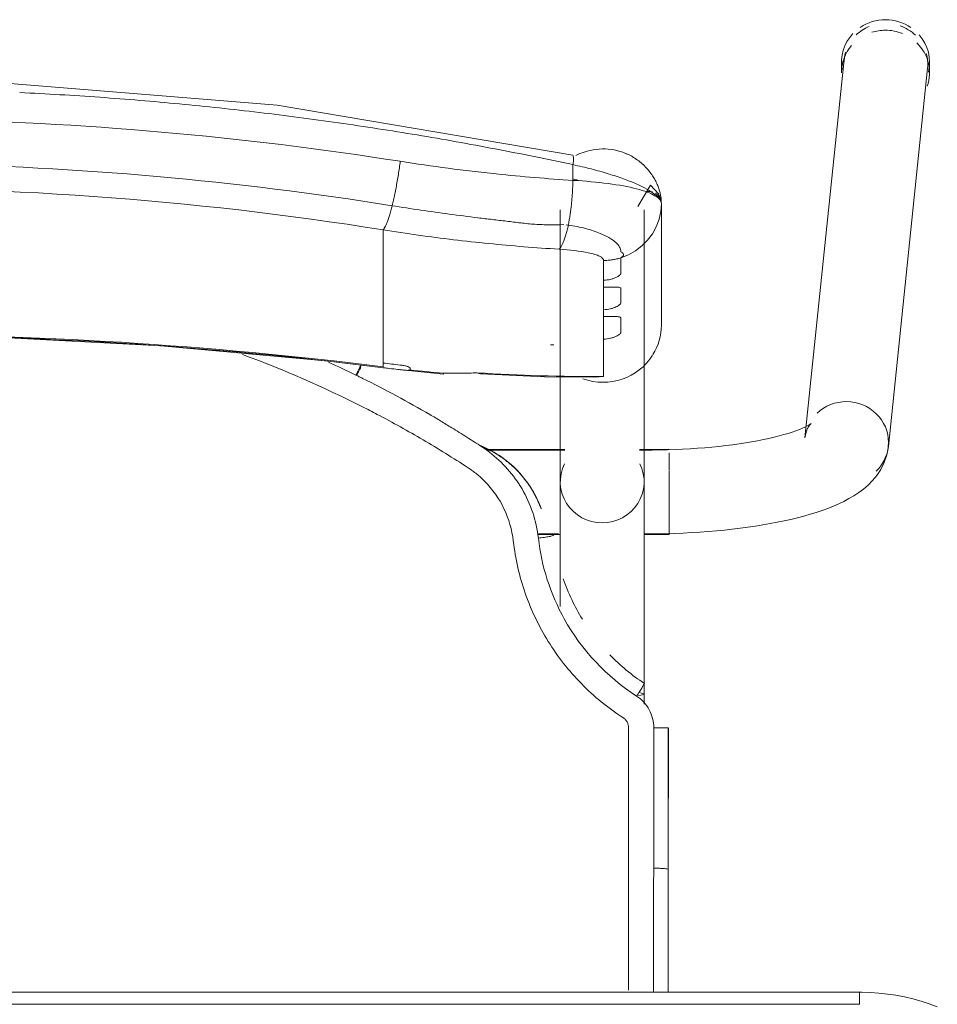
# Model space of a CAD drawing. Header units: metres. Extents: x 3 to 42.2, y -72.9 to -48.7.
# Tile 46 of 189: x 35.861 to 36.088, y -58.58 to -58.337. Entities that reach past the tile are written whole.
import ezdxf

# ---------------------------------------------------------------- set-up
doc = ezdxf.new("R2010")
doc.units = ezdxf.units.M
doc.layers.add('I-FURN', color=7, linetype='Continuous', lineweight=18)

# ---------------------------------------------------------------- blocks, each defined once
blk = doc.blocks.new('ConjuntoParaAlunoTamanho6 - CJA06_ConjuntoParaAlunoTamanho6-V53-1PAV')
at = {"layer": 'I-FURN', "color": 253, "true_color": 0xaaaaaa}
for p, q in [((0.24321, 0.29526), (0.23354, 0.20182)), ((0.24254, 0.29456), (0.24254, 0.29197)), ((0.2643, 0.29197), (0.2643, 0.29456)), ((0.25413, 0.19969), (0.2638, 0.29312)), ((0.17315, 0.25812), (0.17315, 0.19097)), ((0.19385, 0.19097), (0.19385, 0.25812)), ((0.1981, 0.22964), (0.1981, 0.25969)), ((0.19685, 0.25395), (0.19754, 0.2558)), ((0.12943, 0.2438), (0.12943, 0.25317)), ((0.17457, 0.25441), (0.17513, 0.25435)), ((0.1959, 0.25221), (0.19685, 0.25395)), ((0.19471, 0.25062), (0.1959, 0.25221)), ((0.12943, 0.24214), (0.12943, 0.2438)), ((0.12943, 0.24214), (0.12943, 0.23653)), ((0.18386, 0.23904), (0.18386, 0.24073)), ((0.12943, 0.23653), (0.12943, 0.23486)), ((0.12943, 0.23486), (0.12943, 0.22925)), ((0.18386, 0.23176), (0.18386, 0.23345)), ((0.12943, 0.22759), (0.12943, 0.22925)), ((0.12943, 0.22759), (0.12943, 0.22197)), ((0.18386, 0.21701), (0.18386, 0.22617)), ((0.12943, 0.22031), (0.12943, 0.22197)), ((0.12946, 0.21915), (0.14434, 0.21757)), ((0.17944, 0.21689), (0.18173, 0.21678)), ((0.17429, 0.19894), (0.15474, 0.19894)), ((0.17429, 0.19879), (0.15494, 0.19879)), ((0.2, 0.19894), (0.19271, 0.19894)), ((0.19385, 0.19879), (0.19271, 0.19879)), ((0.19385, 0.19845), (0.19385, 0.19879)), ((0.19385, 0.19764), (0.19385, 0.19845)), ((0.2, 0.1938), (0.2, 0.19814)), ((0.19385, 0.1916), (0.19385, 0.19367)), ((0.2, 0.18573), (0.2, 0.19364)), ((0.19385, 0.18582), (0.19385, 0.18688)), ((0.19385, 0.18371), (0.19385, 0.18582)), ((0.2, 0.17794), (0.2, 0.1856)), ((0.16757, 0.17809), (0.17268, 0.17809)), ((0.1676, 0.17794), (0.17323, 0.17794)), ((0.19377, 0.17794), (0.2, 0.17794)), ((0.19385, 0.17809), (0.19385, 0.17951)), ((0.19385, 0.13604), (0.19385, 0.13857)), ((0.19983, 0.13021), (0.19982, 0.0953)), ((0.19982, 0.06497), (0.19982, 0.0953)), ((0.247, 0.06497), (-0.247, 0.06497)), ((0.247, 0.06497), (-0.247, 0.06497)), ((0.247, 0.06497), (0.247, 0.06197))]:
    blk.add_line(p, q, dxfattribs=at)
at = {"layer": 'I-FURN', "color": 253, "true_color": 0xaaaaaa, "flags": 128}
for points in [[(0.17623, 0.27161), (0.10331, 0.28398), (0.03018, 0.28985), (0.0001, 0.2904)], [(0.17627, 0.2654), (0.17627, 0.26637), (0.17627, 0.26734), (0.17627, 0.26831), (0.17627, 0.26928)], [(0.1981, 0.25971), (0.19792, 0.26092), (0.19739, 0.26208), (0.1954, 0.2642), (0.19227, 0.25896)], [(0.19754, 0.2558), (0.19796, 0.25773), (0.1981, 0.25969)], [(0.1981, 0.25971), (0.1981, 0.2522), (0.1981, 0.24468)], [(0.1981, 0.22964), (0.1981, 0.23715), (0.1981, 0.24467), (0.1981, 0.25218), (0.1981, 0.25969)], [(0.19172, 0.24799), (0.19331, 0.2492), (0.19471, 0.25062)], [(0.1881, 0.24628), (0.18997, 0.24701), (0.19172, 0.24799)], [(0.18386, 0.24073), (0.18386, 0.24195), (0.18386, 0.24317), (0.18386, 0.24439), (0.18386, 0.24561)], [(0.1881, 0.24628), (0.1881, 0.24532), (0.1881, 0.24435), (0.1881, 0.24339), (0.1881, 0.24243)], [(0.18386, 0.23345), (0.18386, 0.23485), (0.18386, 0.23624), (0.18386, 0.23764), (0.18386, 0.23904)], [(0.1881, 0.23868), (0.1881, 0.2378), (0.1881, 0.23692), (0.1881, 0.23603), (0.1881, 0.23515)], [(0.18386, 0.22617), (0.18386, 0.22757), (0.18386, 0.22897), (0.18386, 0.23036), (0.18386, 0.23176)], [(0.1881, 0.23141), (0.1881, 0.23052), (0.1881, 0.22964), (0.1881, 0.22876), (0.1881, 0.22787)], [(-0.12926, 0.21915), (-0.08865, 0.22342), (-0.0479, 0.2261), (-0.00707, 0.22717), (0.03376, 0.22666), (0.07455, 0.22454), (0.11521, 0.22083), (0.12946, 0.21915)], [(0.12943, 0.21937), (0.12943, 0.21961), (0.12943, 0.21984), (0.12943, 0.22007), (0.12943, 0.22031)], [(0.1361, 0.21901), (0.1361, 0.21893), (0.1361, 0.21886), (0.1361, 0.21878), (0.1361, 0.2187)], [(0.15351, 0.21761), (0.16928, 0.2169), (0.18131, 0.21677)], [(0.18173, 0.21678), (0.18279, 0.21686), (0.18386, 0.21701)], [(0.23507, 0.20536), (0.23501, 0.20531), (0.23482, 0.20518), (0.23451, 0.20499), (0.23408, 0.20476), (0.23355, 0.20449), (0.23291, 0.2042), (0.23217, 0.20389), (0.23133, 0.20358), (0.23041, 0.20326), (0.22941, 0.20294), (0.22832, 0.20262), (0.22717, 0.2023), (0.22594, 0.20199), (0.22464, 0.20169), (0.22328, 0.2014), (0.22186, 0.20112), (0.22039, 0.20086), (0.21886, 0.2006), (0.21729, 0.20036), (0.21567, 0.20014), (0.214, 0.19993), (0.2123, 0.19973), (0.21057, 0.19956), (0.2088, 0.1994), (0.207, 0.19926), (0.20518, 0.19913), (0.20334, 0.19903), (0.20148, 0.19894), (0.19961, 0.19888), (0.19772, 0.19883), (0.19583, 0.1988), (0.19394, 0.19879), (0.19385, 0.19879)], [(0.23354, 0.20182), (0.23373, 0.20287), (0.23403, 0.20376), (0.23437, 0.20445), (0.23469, 0.20492), (0.23492, 0.20521), (0.23505, 0.20534), (0.23507, 0.20536)], [(0.25413, 0.19969), (0.25375, 0.19762), (0.25311, 0.19572), (0.25226, 0.19403), (0.25129, 0.19256), (0.25023, 0.19128), (0.24913, 0.19017), (0.24799, 0.18919), (0.24683, 0.18832), (0.24563, 0.18753), (0.24441, 0.18681), (0.24316, 0.18615), (0.24188, 0.18553), (0.24055, 0.18496), (0.23919, 0.18441), (0.23778, 0.1839), (0.23633, 0.18341), (0.23483, 0.18295), (0.2333, 0.18251), (0.23171, 0.1821), (0.23008, 0.1817), (0.22841, 0.18133), (0.2267, 0.18098), (0.22495, 0.18064), (0.22315, 0.18033), (0.22132, 0.18004), (0.21946, 0.17976), (0.21756, 0.17951), (0.21562, 0.17928), (0.21366, 0.17906), (0.21168, 0.17887), (0.20967, 0.1787), (0.20763, 0.17855), (0.20558, 0.17842), (0.20352, 0.17831), (0.20144, 0.17823), (0.19935, 0.17816), (0.19725, 0.17811), (0.19515, 0.17809), (0.19385, 0.17809)], [(0.17315, 0.16015), (0.17315, 0.162), (0.17315, 0.16382), (0.17315, 0.1656), (0.17315, 0.16735), (0.17315, 0.16905), (0.17315, 0.17071), (0.17315, 0.17233), (0.17315, 0.1739), (0.17315, 0.17541), (0.17315, 0.17687), (0.17315, 0.17828), (0.17315, 0.17963), (0.17315, 0.18092), (0.17315, 0.18215), (0.17315, 0.18331), (0.17315, 0.18441), (0.17315, 0.18544), (0.17315, 0.1864), (0.17315, 0.18729), (0.17315, 0.1881), (0.17315, 0.18885), (0.17315, 0.18951), (0.17315, 0.19011), (0.17315, 0.19062), (0.17315, 0.19097)], [(0.19385, 0.19097), (0.19385, 0.19051), (0.19385, 0.18998), (0.19385, 0.18937), (0.19385, 0.18869), (0.19385, 0.18793), (0.19385, 0.1871), (0.19385, 0.18619), (0.19385, 0.18522), (0.19385, 0.18417), (0.19385, 0.18306), (0.19385, 0.18188), (0.19385, 0.18064), (0.19385, 0.17934), (0.19385, 0.17798), (0.19385, 0.17656), (0.19385, 0.17508), (0.19385, 0.17355), (0.19385, 0.17198), (0.19385, 0.17035), (0.19385, 0.16868), (0.19385, 0.16696), (0.19385, 0.16521), (0.19385, 0.16342), (0.19385, 0.16159), (0.19385, 0.15974), (0.19385, 0.15785), (0.19385, 0.15594), (0.19385, 0.15401), (0.19385, 0.15206), (0.19385, 0.15009), (0.19385, 0.14811), (0.19385, 0.14612), (0.19385, 0.14413), (0.19385, 0.14213), (0.19385, 0.14013), (0.19385, 0.13857)], [(0.16841, 0.18432), (0.16841, 0.18434), (0.16841, 0.18435), (0.16841, 0.18437), (0.16841, 0.18438)], [(0.19623, 0.13025), (0.19623, 0.12639), (0.19623, 0.12254), (0.19623, 0.11868), (0.19623, 0.11483), (0.19623, 0.11097), (0.19623, 0.10712), (0.19623, 0.10327), (0.19623, 0.09941), (0.19623, 0.09556)], [(0.2662, 0.06136), (0.26421, 0.06209), (0.2622, 0.06274), (0.26015, 0.06331), (0.25809, 0.06379), (0.25601, 0.0642), (0.25391, 0.06451), (0.25181, 0.06475), (0.24969, 0.0649), (0.24757, 0.06496), (0.247, 0.06497)], [(0.247, 0.06197), (0.1235, 0.06197), (0, 0.06197), (-0.1235, 0.06197), (-0.247, 0.06197)], [(-0.247, 0.06197), (-0.1235, 0.06197), (0, 0.06197), (0.1235, 0.06197), (0.247, 0.06197)]]:
    blk.add_lwpolyline(points, dxfattribs=at)
at = {"layer": 'I-FURN', "color": 253, "true_color": 0xaaaaaa}
for centre, major_axis, ratio, start_param, end_param in [((0.25342, 0.29456), (0.01088, 0), 0.965926, 1.570796, 2.182166), ((0.25342, 0.29456), (-0.01088, 0), 0.965926, 4.098128, 4.712389), ((0.25342, 0.29456), (0.01088, 0), 0.965926, 2.404321, 3.312013), ((0.25351, 0.29419), (-0.01029, 0.00107), 0.967158, 5.223081, 5.597593), ((0.25342, 0.29197), (0.01088, 0), 0.965926, 1.581694, 1.883969), ((0.25342, 0.29197), (0.01088, 0), 0.965926, 1.176355, 1.570796), ((0.25351, 0.29419), (-0.01029, 0.00107), 0.967158, 4.026797, 4.46746), ((0.25342, 0.29197), (0.01088, 0), 0.965926, 5.959867, 7.062609), ((0.25342, 0.29456), (0.01088, 0), 0.965926, 6.052088, 6.985956), ((0.25342, 0.29197), (0.01088, 0), 0.965926, 2.446266, 3.141593), ((0.25351, 0.29419), (-0.01029, 0.00107), 0.967158, 6.102343, 6.382991), ((0.25351, 0.29419), (-0.01029, 0.00107), 0.967158, 3.141593, 3.502975), ((0.0001, -0.77159), (1.0211, 0), 0.978148, 1.443771, 1.697822), ((0.0001, -0.77117), (1.0209, 0), 0.978148, 1.443771, 1.697822), ((0.1837, 0.22964), (0.0144, 0), 0.978148, 5.740884, 6.283185), ((0.17947, 0.60128), (0.385, 0), 0.978148, 4.689765, 4.691852), ((0.1837, 0.22964), (0.0144, 0), 0.978148, 4.362105, 5.730202), ((0.17947, 0.60356), (0.395, 0), 0.978148, 4.585364, 4.595996), ((0.17947, 0.60221), (0.3948, 0), 0.978148, 4.585364, 4.595936), ((0.17947, 0.60263), (0.395, 0), 0.978148, 4.602237, 4.623287), ((0.14521, 0.22754), (0.00087, 0.00996), 0.018501, 2.93296, 3.325659), ((0.17947, 0.60336), (0.395, 0), 0.978148, 4.644485, 4.723499), ((0.24383, 0.20075), (-0.01029, 0.00107), 0.967158, 4.812195, 5.597593), ((0.24383, 0.20075), (-0.01029, 0.00107), 0.967158, 3.241398, 4.812195), ((0.24383, 0.20075), (-0.01029, 0.00107), 0.967158, 2.456, 3.241398), ((0.1835, 0.19097), (0.01035, 0), 0.978148, 2.686587, 4.712389), ((0.1835, 0.19097), (0.01035, 0), 0.978148, 4.712389, 6.738191), ((0.1835, 0.13857), (0.01035, 0), 0.069756, 5.759587, 6.776353)]:
    blk.add_ellipse(centre, major_axis=major_axis, ratio=ratio, start_param=start_param, end_param=end_param, dxfattribs=at)
for points in [[(0.0595, 0.28591), (0.05292, 0.28638), (0.04633, 0.28677), (0.03973, 0.28708)], [(0.07921, 0.28427), (0.07265, 0.28489), (0.06608, 0.28544), (0.0595, 0.28591)], [(0.09885, 0.28217), (0.09232, 0.28294), (0.08577, 0.28365), (0.07921, 0.28427)], [(0.11839, 0.27961), (0.11189, 0.28054), (0.10538, 0.28139), (0.09885, 0.28217)], [(0.13782, 0.27661), (0.13136, 0.27768), (0.12489, 0.27868), (0.11839, 0.27961)], [(0.15712, 0.27316), (0.15071, 0.27438), (0.14427, 0.27553), (0.13782, 0.27661)], [(0.17627, 0.26928), (0.16991, 0.27065), (0.16353, 0.27194), (0.15712, 0.27316)], [(0.13164, 0.25914), (0.13175, 0.25959), (0.13198, 0.26053), (0.13231, 0.26203), (0.13262, 0.26359), (0.13292, 0.2652), (0.1332, 0.26684), (0.13344, 0.26848), (0.13359, 0.26956), (0.13366, 0.2701)], [(0.17627, 0.26928), (0.17633, 0.26966), (0.17642, 0.27037), (0.17644, 0.2712), (0.17636, 0.27149), (0.1763, 0.27156)], [(0.17513, 0.25435), (0.1752, 0.25471), (0.17534, 0.25544), (0.17553, 0.25659), (0.17571, 0.25778), (0.17586, 0.25902), (0.17599, 0.26028), (0.1761, 0.26156), (0.17618, 0.26285), (0.17624, 0.26413), (0.17626, 0.26498), (0.17627, 0.2654)], [(0.1981, 0.25969), (0.1981, 0.26035), (0.19703, 0.26165), (0.19239, 0.26338), (0.18523, 0.2647), (0.17934, 0.26523), (0.17627, 0.2654)], [(0.17811, 0.26528), (0.17751, 0.26545), (0.1769, 0.26561), (0.17629, 0.26577)], [(0.12943, 0.25317), (0.12952, 0.25327), (0.1297, 0.25353), (0.13, 0.25409), (0.13031, 0.25481), (0.13064, 0.25568), (0.13097, 0.2567), (0.1313, 0.25786), (0.13153, 0.2587), (0.13164, 0.25914)], [(0.17285, 0.2484), (0.17297, 0.2485), (0.1732, 0.24877), (0.17355, 0.24934), (0.17389, 0.25006), (0.17423, 0.25093), (0.17455, 0.25195), (0.17485, 0.25308), (0.17504, 0.25392), (0.17513, 0.25435)], [(0.18386, 0.24561), (0.18422, 0.24561), (0.18494, 0.24565), (0.18601, 0.24578), (0.18707, 0.24599), (0.18776, 0.24617), (0.1881, 0.24628)], [(0.12434, 0.2095), (0.11467, 0.2144), (0.10481, 0.21869), (0.09473, 0.2224)], [(0.11594, 0.2205), (0.11821, 0.21947), (0.12046, 0.21841), (0.1227, 0.21732)], [(0.1227, 0.21732), (0.12291, 0.21776), (0.12336, 0.21866), (0.12377, 0.21945), (0.12395, 0.2198)], [(0.12395, 0.21936), (0.12377, 0.21898), (0.12356, 0.21856), (0.12335, 0.21813)], [(0.1336, 0.21981), (0.13377, 0.21979), (0.1341, 0.21974), (0.13456, 0.21967), (0.13499, 0.21957), (0.13538, 0.21946), (0.13569, 0.21935), (0.13593, 0.21923), (0.13606, 0.21912), (0.1361, 0.21905), (0.1361, 0.21901)], [(0.12436, 0.21651), (0.12408, 0.21665), (0.12353, 0.21692), (0.12297, 0.21719), (0.1227, 0.21732)], [(0.12334, 0.21813), (0.12319, 0.21783), (0.12304, 0.21753), (0.12289, 0.21723)], [(0.14098, 0.20758), (0.13826, 0.20916), (0.13276, 0.21224), (0.12717, 0.21512), (0.12436, 0.21651)], [(0.1361, 0.2187), (0.1361, 0.21868), (0.13609, 0.21865), (0.13607, 0.21862), (0.13605, 0.2186)], [(0.14432, 0.21779), (0.14576, 0.21776), (0.1486, 0.21775), (0.15133, 0.21782), (0.15267, 0.21788)], [(0.15267, 0.21788), (0.1532, 0.21758), (0.15369, 0.21752), (0.15417, 0.21772)], [(0.12798, 0.20762), (0.12738, 0.20794), (0.12617, 0.20857), (0.12495, 0.20919), (0.12434, 0.2095)], [(0.1504, 0.19445), (0.14673, 0.19684), (0.13935, 0.20142), (0.13181, 0.20561), (0.12798, 0.20762)], [(0.14635, 0.20432), (0.14546, 0.20487), (0.14368, 0.20597), (0.14188, 0.20704), (0.14098, 0.20758)], [(0.15378, 0.19963), (0.15256, 0.20043), (0.1501, 0.202), (0.14762, 0.20355), (0.14638, 0.20431)], [(0.15863, 0.1971), (0.15703, 0.19822), (0.15531, 0.19916), (0.1535, 0.1999)], [(0.15374, 0.19972), (0.15472, 0.19931), (0.15575, 0.19881), (0.1568, 0.1982)], [(0.1625, 0.1911), (0.16134, 0.1928), (0.15869, 0.19594), (0.1555, 0.19851), (0.15378, 0.19963)], [(0.15448, 0.19112), (0.15386, 0.19174), (0.15256, 0.19292), (0.15114, 0.19396), (0.1504, 0.19445)], [(0.16156, 0.17636), (0.16124, 0.17915), (0.15968, 0.18454), (0.15645, 0.18912), (0.15448, 0.19112)], [(0.16371, 0.18924), (0.16352, 0.18955), (0.16313, 0.19018), (0.16271, 0.1908), (0.1625, 0.1911)], [(0.16501, 0.19076), (0.16537, 0.19026), (0.16604, 0.18925), (0.16695, 0.18767), (0.16775, 0.18603), (0.1682, 0.1849), (0.16841, 0.18432)], [(0.16774, 0.17706), (0.1675, 0.1792), (0.16656, 0.18343), (0.16479, 0.18738), (0.16371, 0.18924)], [(0.17146, 0.1778), (0.17147, 0.17776), (0.17128, 0.17766), (0.17046, 0.17746), (0.16921, 0.17725), (0.16823, 0.17712), (0.16774, 0.17706)], [(0.1786, 0.15703), (0.17667, 0.16018), (0.1751, 0.16355), (0.1739, 0.16704)], [(0.19391, 0.14119), (0.19084, 0.14321), (0.18795, 0.1456), (0.18537, 0.14827)], [(0.19199, 0.13805), (0.19225, 0.13846), (0.19278, 0.13928), (0.19344, 0.14033), (0.19385, 0.14103), (0.19393, 0.14119), (0.19391, 0.14119)], [(0.19623, 0.13025), (0.19622, 0.13104), (0.19604, 0.13255), (0.19519, 0.13473), (0.19383, 0.13663), (0.19265, 0.13762), (0.19199, 0.13805)], [(0.19, 0.13025), (0.19, 0.1305), (0.18994, 0.13099), (0.18966, 0.1317), (0.18922, 0.13231), (0.18884, 0.13263), (0.18863, 0.13277)], [(0.19, 0.09555), (0.19, 0.09868), (0.19, 0.10482), (0.19, 0.11314), (0.19, 0.12173), (0.19, 0.1274), (0.19, 0.13025)], [(0.19982, 0.1302), (0.19984, 0.13021), (0.19969, 0.13022), (0.19891, 0.13024), (0.1977, 0.13025), (0.19672, 0.13025), (0.19623, 0.13025)], [(0.19982, 0.1302), (0.19982, 0.12729), (0.19982, 0.12438), (0.19982, 0.12147)], [(0.19982, 0.09529), (0.19982, 0.1011), (0.19982, 0.11273), (0.19982, 0.12438), (0.19982, 0.1302)], [(0.19982, 0.11273), (0.19982, 0.10691), (0.19982, 0.1011), (0.19982, 0.09528)], [(0.19623, 0.09556), (0.19662, 0.09556), (0.19701, 0.09556), (0.19738, 0.09555)], [(0.19738, 0.09555), (0.19775, 0.09554), (0.1981, 0.09553), (0.19841, 0.09551)], [(0.19982, 0.0953), (0.19982, 0.0953), (0.19982, 0.09529), (0.19982, 0.09529)], [(0.19982, 0.06497), (0.19982, 0.07507), (0.19982, 0.08518), (0.19982, 0.09529)], [(0.19982, 0.07534), (0.19982, 0.07188), (0.19982, 0.06842), (0.19982, 0.06497)]]:
    blk.add_open_spline(points, degree=3, dxfattribs=at)
for points, knots in [([(-0.13346, 0.2701), (-0.0847, 0.2778), (0.00519, 0.28415), (0.09466, 0.27626), (0.13366, 0.2701)], [-1, -1, -1, -1, -0.444444, 0, 0, 0, 0]), ([(0.17699, 0.27153), (0.17765, 0.27187), (0.17927, 0.27255), (0.18196, 0.27315), (0.18496, 0.2732), (0.18741, 0.27274), (0.18905, 0.27216), (0.18996, 0.27176), (0.19062, 0.27143), (0.19127, 0.27106), (0.19212, 0.27051), (0.19313, 0.26973), (0.19423, 0.2687), (0.19516, 0.26763), (0.19594, 0.26656), (0.1966, 0.26547), (0.19712, 0.26439), (0.19752, 0.26334), (0.1978, 0.26234), (0.19804, 0.26108), (0.1981, 0.26023), (0.1981, 0.25971)], [0.3275759, 0.3275759, 0.3275759, 0.3275759, 0.375, 0.4375, 0.5, 0.5625, 0.59375, 0.609375, 0.625, 0.640625, 0.65625, 0.6875, 0.71875, 0.75, 0.78125, 0.8125, 0.84375, 0.875, 0.90625, 0.9375, 1, 1, 1, 1]), ([(-0.13144, 0.25914), (-0.08343, 0.26683), (0.00512, 0.27318), (0.09323, 0.26529), (0.13164, 0.25914)], [-1, -1, -1, -1, -0.444444, 0, 0, 0, 0]), ([(0.13366, 0.2701), (0.14155, 0.26885), (0.15578, 0.26699), (0.16997, 0.2658), (0.17627, 0.2654)], [-1, -1, -1, -1, -0.444444, 0, 0, 0, 0]), ([(0.17627, 0.26928), (0.1778, 0.26895), (0.18084, 0.26823), (0.1851, 0.26704), (0.18885, 0.26578), (0.19302, 0.26411), (0.19708, 0.26187), (0.1981, 0.26034), (0.1981, 0.25971)], [0, 0, 0, 0, 0.125, 0.25, 0.375, 0.5, 0.75, 1, 1, 1, 1]), ([(0.12943, 0.25317), (0.08224, 0.26075), (-0.00484, 0.26702), (-0.09148, 0.25924), (-0.12923, 0.25317)], [-1, -1, -1, -1, -0.444444, 0, 0, 0, 0]), ([(0.19589, 0.26257), (0.19565, 0.26263), (0.19517, 0.26271), (0.1947, 0.26267), (0.19448, 0.26263)], [0.3140409, 0.3140409, 0.3140409, 0.3140409, 0.375, 0.4333514, 0.4333514, 0.4333514, 0.4333514]), ([(0.1981, 0.25971), (0.1981, 0.26024), (0.19787, 0.26101), (0.19723, 0.26183), (0.19682, 0.26214), (0.1966, 0.26226)], [0, 0, 0, 0, 0.125, 0.1875, 0.25, 0.25, 0.25, 0.25]), ([(0.13164, 0.25914), (0.13399, 0.25877), (0.13871, 0.25805), (0.14577, 0.25706), (0.15166, 0.25629), (0.15577, 0.2558), (0.15812, 0.25552), (0.15988, 0.25532), (0.16163, 0.25511), (0.16339, 0.25489), (0.16514, 0.25469), (0.16691, 0.25455), (0.16868, 0.25447), (0.17104, 0.2544), (0.17282, 0.25442), (0.17401, 0.25447)], [0, 0, 0, 0, 0.166667, 0.333333, 0.5, 0.583333, 0.625, 0.666667, 0.708333, 0.75, 0.791667, 0.833333, 0.875, 0.916667, 1, 1, 1, 1]), ([(0.12943, 0.25317), (0.13522, 0.25225), (0.14681, 0.25064), (0.16129, 0.24919), (0.16997, 0.24858), (0.17285, 0.2484)], [0, 0, 0, 0, 0.4, 0.8, 1, 1, 1, 1]), ([(0.17513, 0.25435), (0.17661, 0.25414), (0.17948, 0.25358), (0.18284, 0.25246), (0.1849, 0.25145), (0.18608, 0.25069), (0.18754, 0.24953), (0.18812, 0.24854), (0.1881, 0.24778)], [0, 0, 0, 0, 0.2, 0.4, 0.55, 0.625, 0.7, 1, 1, 1, 1]), ([(0.17285, 0.2484), (0.17555, 0.24823), (0.17966, 0.24775), (0.18317, 0.24668), (0.18386, 0.24597), (0.18386, 0.24561)], [0, 0, 0, 0, 0.444444, 0.722222, 1, 1, 1, 1]), ([(0.1881, 0.24778), (0.18821, 0.24772), (0.18836, 0.24763), (0.18849, 0.24751), (0.18856, 0.24744), (0.1886, 0.24738), (0.18864, 0.24733), (0.1887, 0.24726), (0.18876, 0.24718), (0.1888, 0.24708), (0.18879, 0.247), (0.18877, 0.24693), (0.18873, 0.24686), (0.18866, 0.24676), (0.1885, 0.24657), (0.18828, 0.2464), (0.1881, 0.24628)], [0, 0, 0, 0, 0.166667, 0.25, 0.291667, 0.333333, 0.375, 0.416667, 0.5, 0.583333, 0.625, 0.666667, 0.708333, 0.75, 0.833333, 1, 1, 1, 1]), ([(0.1881, 0.24243), (0.1881, 0.24236), (0.18804, 0.24222), (0.18782, 0.24198), (0.18743, 0.2417), (0.18691, 0.24142), (0.18629, 0.24117), (0.18532, 0.24088), (0.18448, 0.24075), (0.18386, 0.24073)], [0, 0, 0, 0, 0.125, 0.25, 0.375, 0.5, 0.625, 0.75, 1, 1, 1, 1]), ([(0.18386, 0.23904), (0.18448, 0.23902), (0.18532, 0.23903), (0.18629, 0.23904), (0.18691, 0.23904), (0.18743, 0.23902), (0.18782, 0.23896), (0.18804, 0.23885), (0.1881, 0.23875), (0.1881, 0.23868)], [0, 0, 0, 0, 0.25, 0.375, 0.5, 0.625, 0.75, 0.875, 1, 1, 1, 1]), ([(0.1881, 0.23515), (0.1881, 0.23508), (0.18804, 0.23494), (0.18782, 0.2347), (0.18743, 0.23442), (0.18691, 0.23414), (0.18629, 0.23389), (0.18532, 0.2336), (0.18448, 0.23348), (0.18386, 0.23345)], [0, 0, 0, 0, 0.125, 0.25, 0.375, 0.5, 0.625, 0.75, 1, 1, 1, 1]), ([(0.18386, 0.23176), (0.18448, 0.23175), (0.18532, 0.23175), (0.18629, 0.23176), (0.18691, 0.23176), (0.18743, 0.23174), (0.18782, 0.23168), (0.18804, 0.23158), (0.1881, 0.23147), (0.1881, 0.23141)], [0, 0, 0, 0, 0.25, 0.375, 0.5, 0.625, 0.75, 0.875, 1, 1, 1, 1]), ([(0.1881, 0.22787), (0.1881, 0.22781), (0.18804, 0.22767), (0.18782, 0.22742), (0.18743, 0.22714), (0.18691, 0.22687), (0.18629, 0.22661), (0.18532, 0.22633), (0.18448, 0.2262), (0.18386, 0.22617)], [0, 0, 0, 0, 0.125, 0.25, 0.375, 0.5, 0.625, 0.75, 1, 1, 1, 1]), ([(0.13605, 0.2186), (0.13602, 0.21857), (0.13593, 0.21853), (0.13575, 0.2185), (0.13549, 0.21849), (0.13508, 0.2185), (0.13445, 0.21856), (0.1339, 0.21862), (0.1336, 0.21866)], [0, 0, 0, 0, 0.125, 0.25, 0.375, 0.5, 0.75, 1, 1, 1, 1]), ([(0.15683, 0.19818), (0.15764, 0.19771), (0.15919, 0.19669), (0.16207, 0.19434), (0.16393, 0.19226), (0.16501, 0.19076)], [0, 0, 0, 0, 0.25, 0.5, 1, 1, 1, 1]), ([(0.16841, 0.18438), (0.16796, 0.18563), (0.16686, 0.18807), (0.16383, 0.19273), (0.16081, 0.19558), (0.15863, 0.1971)], [0, 0, 0, 0, 0.25, 0.5, 1, 1, 1, 1]), ([(0.18863, 0.13277), (0.18486, 0.13521), (0.17974, 0.13937), (0.17389, 0.14605), (0.17007, 0.15149), (0.1669, 0.15732), (0.16353, 0.16552), (0.16208, 0.17192), (0.16156, 0.17636)], [0, 0, 0, 0, 0.25, 0.375, 0.5, 0.625, 0.75, 1, 1, 1, 1]), ([(0.16774, 0.17706), (0.16854, 0.1701), (0.17345, 0.15474), (0.18461, 0.14281), (0.19199, 0.13805)], [0, 0, 0, 0, 0.444444, 1, 1, 1, 1]), ([(0.19, 0.06548), (0.19, 0.06617), (0.19, 0.06811), (0.19, 0.07088), (0.19, 0.07365), (0.19, 0.07618), (0.19, 0.07838), (0.19, 0.0801), (0.19, 0.08153), (0.19, 0.08284), (0.19, 0.08398), (0.19, 0.08486), (0.19, 0.08558), (0.19, 0.08626), (0.19, 0.0868), (0.19, 0.08716), (0.19, 0.08749), (0.19, 0.08795), (0.19, 0.08848), (0.19, 0.089), (0.19, 0.08963), (0.19, 0.09074), (0.19, 0.09261), (0.19, 0.0945), (0.19, 0.09555)], [0.4659091, 0.4659091, 0.4659091, 0.4659091, 0.4772727, 0.5, 0.5227273, 0.5454545, 0.5681818, 0.5909091, 0.6136364, 0.6363636, 0.6590909, 0.6818182, 0.7045455, 0.7272727, 0.75, 0.7727273, 0.7954545, 0.8181818, 0.8409091, 0.8636364, 0.8863636, 0.9090909, 0.9545455, 1, 1, 1, 1]), ([(0.19618, 0.06498), (0.19616, 0.06721), (0.1961, 0.07741), (0.19616, 0.08755), (0.19623, 0.09556)], [0.8400419, 0.8400419, 0.8400419, 0.8400419, 0.875, 1, 1, 1, 1]), ([(0.19841, 0.09551), (0.19872, 0.09549), (0.19926, 0.09545), (0.19973, 0.09538), (0.19982, 0.09532), (0.19982, 0.0953)], [0.4, 0.4, 0.4, 0.4, 0.6, 0.8, 0.9699288, 0.9699288, 0.9699288, 0.9699288])]:
    blk.add_open_spline(points, degree=3, knots=knots, dxfattribs=at)
blk = doc.blocks.new('4 GRE - ESCOLA DE CINEMA E AUDIOVISUAL CINE REX R07_rvt-1-1PAV')
at = {"layer": 'I-FURN', "color": 253, "lineweight": 18, "true_color": 0xaaaaaa}
blk.add_blockref('ConjuntoParaAlunoTamanho6 - CJA06_ConjuntoParaAlunoTamanho6-V53-1PAV', (35.82168, -58.64244), dxfattribs=at)

msp = doc.modelspace()

# ---------------------------------------------------------------- block references
at = {"lineweight": 5}
msp.add_blockref('4 GRE - ESCOLA DE CINEMA E AUDIOVISUAL CINE REX R07_rvt-1-1PAV', (0, 0), dxfattribs=at)

doc.saveas('drawing.dxf')
